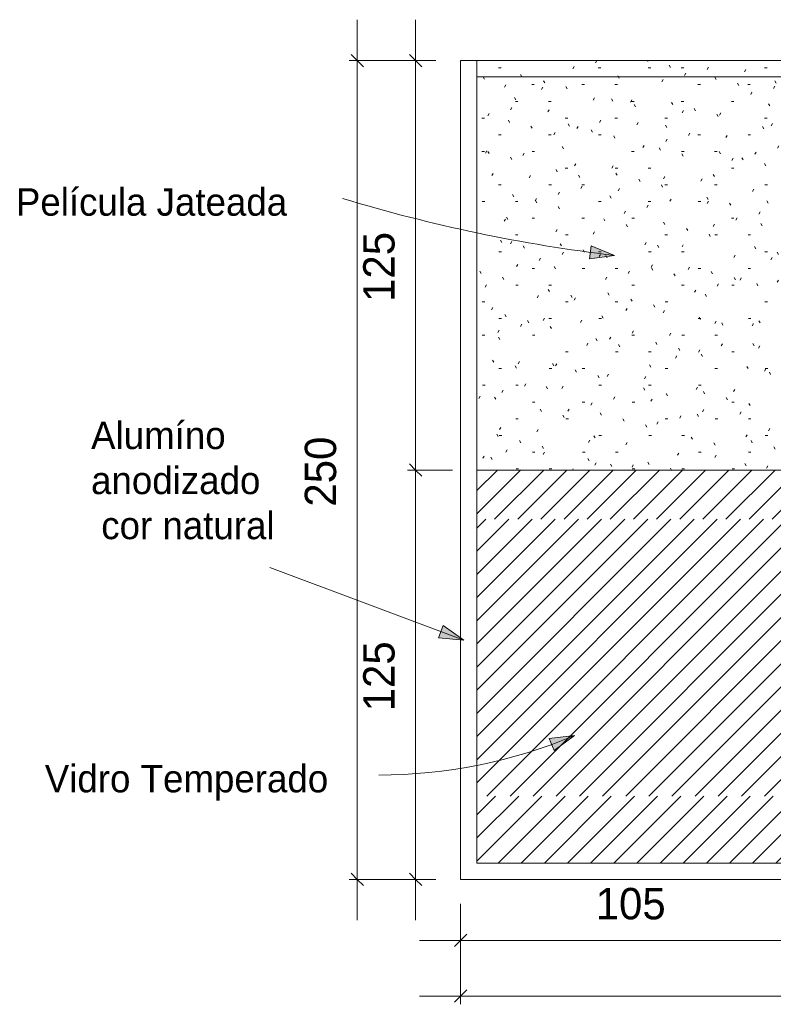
# Model space of a CAD drawing. Header units: metres. Extents: x -1.1 to 55.8, y -6.6 to 5.6.
# Tile 11 of 17: x 35.6 to 37.9, y -2.5 to 0.5. Entities that reach past the tile are written whole.
import ezdxf

# ---------------------------------------------------------------- set-up
doc = ezdxf.new("R2010")
doc.units = ezdxf.units.M
for name, color, linetype, lineweight in [('A-ANNO-DIMS', 211, 'Continuous', 9), ('A-ANNO-DIMS-25', 211, 'Continuous', 9), ('A-DETL', 90, 'Continuous', 18), ('A-DETL-GENF', 92, 'Continuous', 18), ('G-ANNO-TEXT', 231, 'Continuous', 9)]:
    doc.layers.add(name, color=color, linetype=linetype, lineweight=lineweight)
doc.styles.add('Century Gothic', font='GOTHIC.TTF', dxfattribs={"height": 0.095807})
doc.styles.add('Century Gothic_2', font='GOTHIC.TTF', dxfattribs={"height": 0.083832})
doc.dimstyles.new('_Cotas_detalhamento_4_mm__', dxfattribs={"dimscale": 0.3048, "dimtxt": 0.1, "dimasz": 0.123031, "dimexe": 0.082021, "dimexo": 0.246063, "dimgap": 0.123031, "dimtad": 1, "dimdec": 0, "dimlfac": 100, "dimzin": 0, "dimdsep": 46, "dimtxsty": 'Century Gothic', "dimblk1": 'OBLIQUE', "dimblk2": 'OBLIQUE', "dimsah": 1, "dimcen": 0.09, "dimdle": 0.410105, "dimazin": 0, "dimtfac": 1, "dimtdec": 4, "dimtix": 1, "dimtmove": 0, "dimatfit": 3, "dimfxl": 1, "dimtvp": 1, "dimtolj": 1, "dimtzin": 0, "dimarcsym": 2})

# ---------------------------------------------------------------- blocks, each defined once
blk = doc.blocks.new('DIMBLOCK120-DETALHAMENTO ESQUADRIAS')
at = {"layer": 'A-ANNO-DIMS-25'}
for p, q in [((36.9056, -0.8705), (36.7685, -0.8705)), ((36.7935, -2.2455), (36.7935, -0.8705)), ((36.7935, -0.8705), (36.9056, -0.8705)), ((36.8556, -2.1205), (36.7685, -2.1205)), ((36.7935, -2.1205), (36.8556, -2.1205))]:
    blk.add_line(p, q, dxfattribs=at)
at = {"layer": 'A-ANNO-DIMS-25', "lineweight": 18}
for p, q in [((36.7935, -0.8705), (36.7747, -0.8518)), ((36.7935, -0.8705), (36.8122, -0.8893)), ((36.7935, -2.1205), (36.7747, -2.1018)), ((36.7935, -2.1205), (36.8122, -2.1393))]:
    blk.add_line(p, q, dxfattribs=at)
at = {"layer": 'A-ANNO-DIMS-25', "color": 0, "insert": (36.6332, -1.6074), "char_height": 0.09581, "width": 0.268571, "attachment_point": 1, "rotation": 90, "line_spacing_factor": 0.984117, "style": 'Century Gothic'}
blk.add_mtext('125', dxfattribs=at)
blk = doc.blocks.new('_Oblique')
at = {"color": 0, "linetype": 'ByBlock', "lineweight": -2}
blk.add_line((-0.5, -0.5), (0.5, 0.5), dxfattribs=at)
blk = doc.blocks.new('DIMBLOCK121-DETALHAMENTO ESQUADRIAS')
at = {"layer": 'A-ANNO-DIMS-25'}
for p, q in [((36.7935, -0.8705), (36.7935, 0.5045)), ((36.8556, 0.3795), (36.7685, 0.3795)), ((36.7935, 0.3795), (36.8556, 0.3795)), ((36.9056, -0.8705), (36.7685, -0.8705)), ((36.7935, -0.8705), (36.9056, -0.8705))]:
    blk.add_line(p, q, dxfattribs=at)
at = {"layer": 'A-ANNO-DIMS-25', "lineweight": 18}
for p, q in [((36.7935, 0.3795), (36.7747, 0.3982)), ((36.7935, 0.3795), (36.8122, 0.3607)), ((36.7935, -0.8705), (36.7747, -0.8518)), ((36.7935, -0.8705), (36.8122, -0.8893))]:
    blk.add_line(p, q, dxfattribs=at)
at = {"layer": 'A-ANNO-DIMS-25', "color": 0, "insert": (36.6332, -0.3574), "char_height": 0.09581, "width": 0.268571, "attachment_point": 1, "rotation": 90, "line_spacing_factor": 0.984117, "style": 'Century Gothic'}
blk.add_mtext('125', dxfattribs=at)
blk = doc.blocks.new('DIMBLOCK122-DETALHAMENTO ESQUADRIAS')
at = {"layer": 'A-ANNO-DIMS-25'}
for p, q in [((36.615, -2.2455), (36.615, 0.5045)), ((36.8556, 0.3795), (36.59, 0.3795)), ((36.615, 0.3795), (36.8556, 0.3795)), ((36.8556, -2.1205), (36.59, -2.1205)), ((36.615, -2.1205), (36.8556, -2.1205))]:
    blk.add_line(p, q, dxfattribs=at)
at = {"layer": 'A-ANNO-DIMS-25', "lineweight": 18}
for p, q in [((36.615, 0.3795), (36.5962, 0.3982)), ((36.615, 0.3795), (36.6337, 0.3607)), ((36.615, -2.1205), (36.5962, -2.1018)), ((36.615, -2.1205), (36.6337, -2.1393))]:
    blk.add_line(p, q, dxfattribs=at)
at = {"layer": 'A-ANNO-DIMS-25', "color": 0, "insert": (36.4547, -0.9824), "char_height": 0.09581, "width": 0.268571, "attachment_point": 1, "rotation": 90, "line_spacing_factor": 0.984117, "style": 'Century Gothic'}
blk.add_mtext('250', dxfattribs=at)
blk = doc.blocks.new('DIMBLOCK123-DETALHAMENTO ESQUADRIAS')
at = {"layer": 'A-ANNO-DIMS-25'}
for p, q in [((37.9806, -2.1455), (37.9806, -2.3319)), ((37.9806, -2.3069), (37.9806, -2.1455)), ((36.9306, -2.1955), (36.9306, -2.3319)), ((36.9306, -2.3069), (36.9306, -2.1955)), ((36.8056, -2.3069), (37.9806, -2.3069))]:
    blk.add_line(p, q, dxfattribs=at)
at = {"layer": 'A-ANNO-DIMS-25', "lineweight": 18}
for p, q in [((36.9306, -2.3069), (36.9119, -2.3257)), ((36.9306, -2.3069), (36.9494, -2.2882)), ((37.9806, -2.3069), (37.9619, -2.3257)), ((37.9806, -2.3069), (37.9994, -2.2882))]:
    blk.add_line(p, q, dxfattribs=at)
at = {"layer": 'A-ANNO-DIMS-25', "color": 0, "insert": (37.3437, -2.1466), "char_height": 0.09581, "width": 0.268571, "attachment_point": 1, "line_spacing_factor": 0.984117, "style": 'Century Gothic'}
blk.add_mtext('105', dxfattribs=at)
blk = doc.blocks.new('DIMBLOCK126-DETALHAMENTO ESQUADRIAS')
at = {"layer": 'A-ANNO-DIMS-25'}
for p, q in [((36.9306, -2.1955), (36.9306, -2.5019)), ((36.9306, -2.4769), (36.9306, -2.1955)), ((40.0306, -2.1955), (40.0306, -2.5019)), ((40.0306, -2.4769), (40.0306, -2.1955)), ((36.8056, -2.4769), (40.1556, -2.4769))]:
    blk.add_line(p, q, dxfattribs=at)
at = {"layer": 'A-ANNO-DIMS-25', "lineweight": 18}
for p, q in [((36.9306, -2.4769), (36.9494, -2.4582)), ((40.0306, -2.4769), (40.0494, -2.4582)), ((36.9306, -2.4769), (36.9119, -2.4957)), ((40.0306, -2.4769), (40.0119, -2.4957))]:
    blk.add_line(p, q, dxfattribs=at)
at = {"layer": 'A-ANNO-DIMS-25', "color": 0, "insert": (38.3687, -2.3166), "char_height": 0.09581, "width": 0.268571, "attachment_point": 1, "line_spacing_factor": 0.984117, "style": 'Century Gothic'}
blk.add_mtext('310', dxfattribs=at)

msp = doc.modelspace()

# ---------------------------------------------------------------- hatches: boundary and pattern name
at = {"layer": 'A-DETL-GENF'}
h = msp.add_hatch(dxfattribs=at)
h.set_pattern_fill('FP_1', color=131, style=0, pattern_type=2)
h.set_pattern_definition([(0, (28.619, 0), (0.203, 0.051), [0.008, -0.144, 0.008, -0.144, -0.813]), (0, (28.619, 0), (0.203, 0.051), [-0.305, 0.008, -0.296, 0.008, -0.144, -0.356]), (0, (28.619, 0), (0.203, 0.051), [-0.762, 0.008, -0.093, 0.008, -0.246]), (120, (28.696, 0.025), (-0.1456673, 0.15030316), [0.008, -0.144, 0.008, -0.144, -0.813]), (120, (28.696, 0.025), (-0.1456673, 0.15030316), [-0.305, 0.008, -0.296, 0.008, -0.144, -0.356]), (120, (28.696, 0.025), (-0.1456673, 0.15030316), [-0.762, 0.008, -0.093, 0.008, -0.246]), (240, (28.721, 0.127), (-0.0573327, -0.20130316), [0.008, -0.144, 0.008, -0.144, -0.813]), (240, (28.721, 0.127), (-0.0573327, -0.20130316), [-0.305, 0.008, -0.296, 0.008, -0.144, -0.356]), (240, (28.721, 0.127), (-0.0573327, -0.20130316), [-0.762, 0.008, -0.093, 0.008, -0.246])])
h.paths.add_polyline_path([(39.9806, -0.8705), (39.9806, 0.3795), (36.9806, 0.3795), (36.9806, -0.8705)], flags=0)
h = msp.add_hatch(dxfattribs=at)
h.set_pattern_fill('FP_3', color=8, style=0, pattern_type=2)
h.set_pattern_definition([(45, (29.504, -0.773), (-0.03535534, 0.03535534), [])])
h.paths.add_polyline_path([(39.9806, -2.0705), (39.9806, -1.8659), (36.9806, -1.8659), (36.9806, -2.0705)], flags=0)
h.paths.add_polyline_path([(39.9806, -1.0205), (39.9806, -0.8705), (36.9806, -0.8705), (36.9806, -1.0205)], flags=0)
h = msp.add_hatch(dxfattribs=at)
h.set_pattern_fill('FP_2', color=8, style=0, pattern_type=2)
h.set_pattern_definition([(45, (29.398, -0.923), (-0.03535534, 0.03535534), [])])
h.paths.add_polyline_path([(39.9806, -1.8659), (39.9806, -1.0205), (36.9806, -1.0205), (36.9806, -1.8659)], flags=0)
at = {"layer": 'G-ANNO-TEXT'}
for points in [[(37.4011, -0.2154), (37.3293, -0.186), (37.3242, -0.2259)], [(36.9411, -1.3901), (36.8779, -1.345), (36.8638, -1.3827)], [(37.2789, -1.6813), (37.2018, -1.69), (37.2164, -1.7274)]]:
    msp.add_hatch(color=250, dxfattribs=at).paths.add_polyline_path(points, flags=0)

# ---------------------------------------------------------------- linework, layer by layer
at = {"layer": 'A-DETL'}
for p, q in [((36.9306, -2.1205), (36.9306, 0.3795)), ((36.9306, 0.3795), (40.0306, 0.3795)), ((39.9806, 0.3795), (36.9806, 0.3795)), ((36.9806, 0.3795), (36.9806, -0.8705)), ((36.9806, -2.0705), (36.9806, 0.3295)), ((36.9806, 0.3295), (39.9806, 0.3295)), ((36.9806, -0.8705), (39.9806, -0.8705)), ((36.9806, -0.8705), (39.9806, -0.8705)), ((36.9806, -2.0705), (39.9806, -2.0705)), ((36.9306, -2.1205), (40.0306, -2.1205))]:
    msp.add_line(p, q, dxfattribs=at)
at = {"layer": 'G-ANNO-TEXT', "color": 250}
for p, q in [((37.3293, -0.186), (37.3242, -0.2259)), ((37.4011, -0.2154), (37.3293, -0.186)), ((37.3242, -0.2259), (37.4011, -0.2154)), ((36.9411, -1.3901), (36.3481, -1.1686)), ((36.8779, -1.345), (36.8638, -1.3827)), ((36.9411, -1.3901), (36.8779, -1.345)), ((36.8638, -1.3827), (36.9411, -1.3901)), ((37.2789, -1.6813), (37.2018, -1.69)), ((37.2164, -1.7274), (37.2789, -1.6813)), ((37.2018, -1.69), (37.2164, -1.7274))]:
    msp.add_line(p, q, dxfattribs=at)
for centre, radius, start, end in [((37.9724, 4.5818), 4.8311, 253.1301, 263.2093), ((36.6805, -0.2595), 1.5425, 270, 292.8267)]:
    msp.add_arc(centre, radius, start, end, dxfattribs=at)

# ---------------------------------------------------------------- texts
at = {"layer": 'G-ANNO-TEXT', "color": 7, "char_height": 0.083832, "attachment_point": 1, "line_spacing_factor": 0.984117, "style": 'Century Gothic_2'}
for s, insert, width in [('Película Jateada', (35.572, -0.0102), 1.137094), ('Alumíno\\Panodizado\\P cor natural', (35.8017, -0.7228), 0.766462), ('Vidro Temperado', (35.6603, -1.7709), 1.163343)]:
    msp.add_mtext(s, dxfattribs=dict(at, insert=insert, width=width))

# ---------------------------------------------------------------- dimensions: what is measured, and where the dimension line sits
at = {"layer": 'A-ANNO-DIMS'}
for base, p1, p2, override, picture, middle in [((36.615, 0.3795), (36.9306, -2.1205), (36.9306, 0.3795), {"dimpost": '<>', "dimfxl": 2.5}, 'DIMBLOCK122-DETALHAMENTO ESQUADRIAS', (36.5272, -0.8705)), ((36.7935, 0.3795), (36.9806, -0.8705), (36.9306, 0.3795), {"dimpost": '<>', "dimfxl": 1.251}, 'DIMBLOCK121-DETALHAMENTO ESQUADRIAS', (36.7057, -0.2455)), ((36.7935, -0.8705), (36.9306, -2.1205), (36.9806, -0.8705), {"dimpost": '<>', "dimfxl": 1.251}, 'DIMBLOCK120-DETALHAMENTO ESQUADRIAS', (36.7057, -1.4955))]:
    dim = msp.add_linear_dim(base=base, p1=p1, p2=p2, angle=90, dimstyle='_Cotas_detalhamento_4_mm__', override=override, dxfattribs=at)
    dim.commit()
    dim.dimension.update_dxf_attribs({"geometry": picture, "text_midpoint": middle})
for base, p2, override, picture, middle in [((37.9806, -2.3069), (37.9806, -2.0705), {"dimpost": '<>', "dimfxl": 1.05119}, 'DIMBLOCK123-DETALHAMENTO ESQUADRIAS', (37.4556, -2.2191)), ((40.0306, -2.4769), (40.0306, -2.1205), {"dimpost": '<>', "dimfxl": 3.1}, 'DIMBLOCK126-DETALHAMENTO ESQUADRIAS', (38.4806, -2.3891))]:
    dim = msp.add_linear_dim(base=base, p1=(36.9306, -2.1205), p2=p2, dimstyle='_Cotas_detalhamento_4_mm__', override=override, dxfattribs=at)
    dim.commit()
    dim.dimension.update_dxf_attribs({"geometry": picture, "text_midpoint": middle})

doc.saveas('drawing.dxf')
